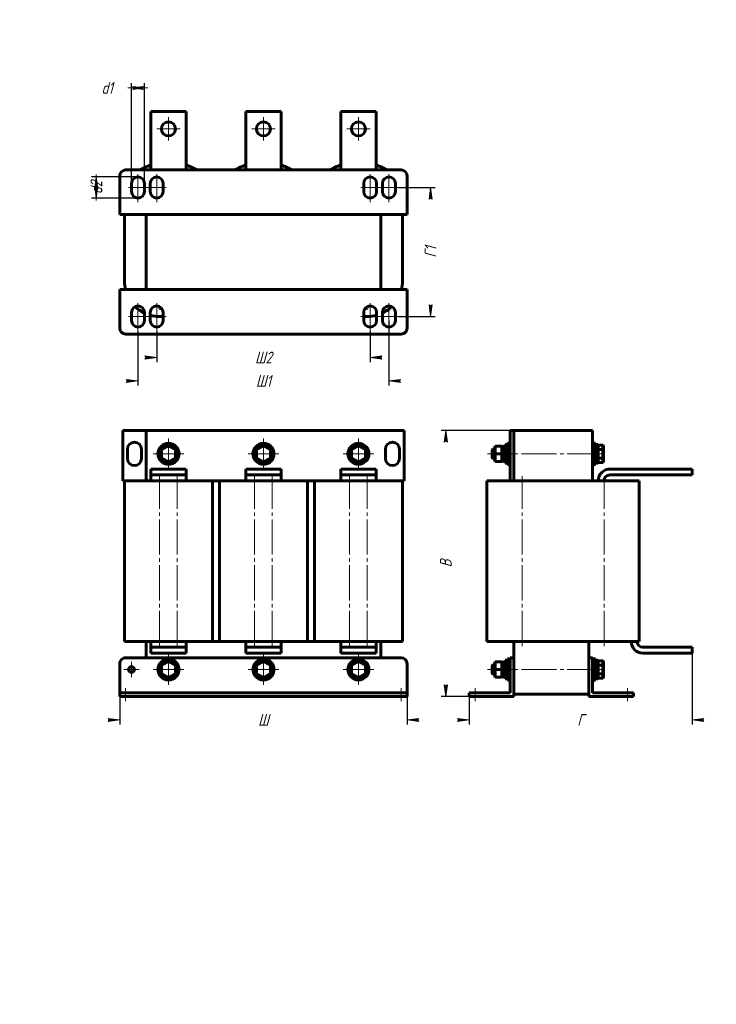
# Model space of a CAD drawing. Header units: millimetres. Extents: x 0 to 297, y 0 to 420.
import ezdxf

# ---------------------------------------------------------------- set-up
doc = ezdxf.new("R2010")
doc.units = ezdxf.units.MM
for name, pattern in [('K5LT_AXLED', [19.5, 15, -1.5, 1.5, -1.5]), ('K5LT_BASIC', [0]), ('K5LT_THIN', [0])]:
    doc.linetypes.add(name, pattern=pattern)
doc.layers.add('Системный слой', color=7, linetype='Continuous')
doc.styles.add('KDIMTEXTSTYLE', font='GOST_AU.SHX', dxfattribs={"width": 0.96, "oblique": 15, "height": 5})
doc.dimstyles.new('KDIMSTYLE (0.50)', dxfattribs={"dimtxt": 5, "dimasz": 1, "dimexe": 2, "dimexo": 0, "dimgap": 1, "dimtad": 1, "dimlfac": 2, "dimtxsty": 'KDIMTEXTSTYLE', "dimsah": 1, "dimcen": 0, "dimdle": 1, "dimadec": 0, "dimazin": 0, "dimtfac": 0.667, "dimtmove": 0, "dimatfit": 3, "dimfxl": 1, "dimtvp": 1, "dimtolj": 1, "dimtzin": 0, "dimarcsym": 0})

# ---------------------------------------------------------------- blocks, each defined once
blk = doc.blocks.new('U0')
at = {"layer": 'Системный слой', "color": 150, "linetype": 'K5LT_BASIC', "lineweight": 60, "true_color": 0x0080ff}
for p, q in [((82.16855319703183, 223.3042448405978), (85.16855319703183, 223.3042448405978)), ((122.6685531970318, 223.3042448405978), (125.6685531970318, 223.3042448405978)), ((163.1685531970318, 223.3042448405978), (163.9185531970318, 223.3042448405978))]:
    blk.add_line(p, q, dxfattribs=at)
blk = doc.blocks.new('U1')
at = {"layer": 'Системный слой', "color": 150, "linetype": 'K5LT_BASIC', "lineweight": 60, "true_color": 0x0080ff}
for p, q in [((82.16855319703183, 154.8042448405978), (85.16855319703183, 154.8042448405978)), ((122.6685531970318, 154.8042448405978), (125.6685531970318, 154.8042448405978))]:
    blk.add_line(p, q, dxfattribs=at)
blk = doc.blocks.new('U2')
at = {"layer": 'Системный слой', "color": 30, "linetype": 'K5LT_AXLED', "lineweight": 18, "true_color": 0xff8000}
for q in [(44.41855319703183, 142.8042448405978), (47.66855319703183, 146.0542448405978), (50.91855319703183, 142.8042448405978), (47.66855319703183, 139.5542448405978)]:
    blk.add_line((47.66855319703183, 142.8042448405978), q, dxfattribs=at)
blk = doc.blocks.new('U3')
at = {"layer": 'Системный слой', "color": 30, "linetype": 'K5LT_AXLED', "lineweight": 18, "true_color": 0xff8000}
for q in [(63.41855319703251, 149.3042448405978), (56.91855319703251, 142.8042448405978), (69.91855319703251, 142.8042448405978), (63.41855319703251, 136.3042448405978)]:
    blk.add_line((63.41855319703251, 142.8042448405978), q, dxfattribs=at)
blk = doc.blocks.new('U4')
at = {"layer": 'Системный слой', "color": 30, "linetype": 'K5LT_AXLED', "lineweight": 18, "true_color": 0xff8000}
for q in [(63.41855319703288, 241.3042448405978), (56.91855319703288, 234.8042448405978), (69.91855319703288, 234.8042448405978), (63.41855319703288, 228.3042448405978)]:
    blk.add_line((63.41855319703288, 234.8042448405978), q, dxfattribs=at)
blk = doc.blocks.new('U5')
at = {"layer": 'Системный слой', "color": 30, "linetype": 'K5LT_AXLED', "lineweight": 18, "true_color": 0xff8000}
for q in [(103.9185531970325, 149.3042448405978), (97.41855319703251, 142.8042448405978), (110.4185531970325, 142.8042448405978), (103.9185531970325, 136.3042448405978)]:
    blk.add_line((103.9185531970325, 142.8042448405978), q, dxfattribs=at)
blk = doc.blocks.new('U6')
at = {"layer": 'Системный слой', "color": 30, "linetype": 'K5LT_AXLED', "lineweight": 18, "true_color": 0xff8000}
for q in [(103.9185531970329, 241.3042448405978), (97.41855319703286, 234.8042448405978), (110.4185531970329, 234.8042448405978), (103.9185531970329, 228.3042448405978)]:
    blk.add_line((103.9185531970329, 234.8042448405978), q, dxfattribs=at)
blk = doc.blocks.new('U7')
at = {"layer": 'Системный слой', "color": 30, "linetype": 'K5LT_AXLED', "lineweight": 18, "true_color": 0xff8000}
for q in [(144.4185531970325, 149.3042448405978), (137.9185531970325, 142.8042448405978), (150.9185531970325, 142.8042448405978), (144.4185531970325, 136.3042448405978)]:
    blk.add_line((144.4185531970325, 142.8042448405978), q, dxfattribs=at)
blk = doc.blocks.new('U8')
at = {"layer": 'Системный слой', "color": 30, "linetype": 'K5LT_AXLED', "lineweight": 18, "true_color": 0xff8000}
for q in [(144.4185531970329, 241.3042448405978), (137.9185531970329, 234.8042448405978), (150.9185531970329, 234.8042448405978), (144.4185531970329, 228.3042448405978)]:
    blk.add_line((144.4185531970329, 234.8042448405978), q, dxfattribs=at)
blk = doc.blocks.new('KDIMARROW_01')
at = {"layer": 'Системный слой'}
blk.add_hatch(color=0, dxfattribs=at).paths.add_polyline_path([(0, 0), (-5, 0.658262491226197), (-4.5, 5.51091059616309e-16), (-5, -0.6582624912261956)])
at = {"layer": 'Системный слой', "color": 0, "linetype": 'K5LT_THIN', "lineweight": 18}
for p, q in [((-4.5, 5.51091059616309e-16), (-5, 0.658262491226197)), ((-5, 0.658262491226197), (0, 0)), ((0, 0), (-5, -0.6582624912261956)), ((-5, -0.6582624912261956), (-4.5, 5.51091059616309e-16)), ((0, 0), (-1, 0))]:
    blk.add_line(p, q, dxfattribs=at)
blk = doc.blocks.new('U9')
at = {"layer": 'Системный слой', "color": 150, "linetype": 'K5LT_BASIC', "lineweight": 60, "true_color": 0x0080ff}
for p, q in [((199.1783016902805, 223.3042448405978), (209.1783016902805, 223.3042448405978)), ((210.6783016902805, 223.3042448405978), (214.1783016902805, 223.3042448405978))]:
    blk.add_line(p, q, dxfattribs=at)
blk = doc.blocks.new('U10')
at = {"layer": 'Системный слой', "color": 150, "linetype": 'K5LT_BASIC', "lineweight": 60, "true_color": 0x0080ff}
for p, q in [((205.8611258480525, 237.773914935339), (205.778301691, 237.4763514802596)), ((206.3648164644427, 238.0517247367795), (205.8611258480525, 237.773914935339)), ((206.8569857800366, 237.7539551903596), (206.3648164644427, 238.0517247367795)), ((206.9283016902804, 237.4763226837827), (206.8569857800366, 237.7539551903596))]:
    blk.add_line(p, q, dxfattribs=at)
blk = doc.blocks.new('U11')
at = {"layer": 'Системный слой', "color": 150, "linetype": 'K5LT_BASIC', "lineweight": 60, "true_color": 0x0080ff}
for p, q in [((205.8611258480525, 237.773914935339), (205.778301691, 237.4763514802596)), ((206.3648164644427, 238.0517247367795), (205.8611258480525, 237.773914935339)), ((206.8569857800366, 237.7539551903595), (206.3648164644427, 238.0517247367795)), ((206.9283016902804, 237.4763226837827), (206.8569857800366, 237.7539551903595))]:
    blk.add_line(p, q, dxfattribs=at)
blk = doc.blocks.new('U12')
at = {"layer": 'Системный слой', "color": 150, "linetype": 'K5LT_BASIC', "lineweight": 60, "true_color": 0x0080ff}
for p, q in [((205.8611258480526, 145.773914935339), (205.778301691, 145.4763514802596)), ((206.3648164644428, 146.0517247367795), (205.8611258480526, 145.773914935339)), ((206.8569857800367, 145.7539551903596), (206.3648164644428, 146.0517247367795)), ((206.9283016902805, 145.4763226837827), (206.8569857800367, 145.7539551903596))]:
    blk.add_line(p, q, dxfattribs=at)
blk = doc.blocks.new('U13')
at = {"layer": 'Системный слой', "color": 150, "linetype": 'K5LT_BASIC', "lineweight": 60, "true_color": 0x0080ff}
for p, q in [((205.8611258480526, 145.773914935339), (205.778301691, 145.4763514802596)), ((206.3648164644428, 146.0517247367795), (205.8611258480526, 145.773914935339)), ((206.8569857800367, 145.7539551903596), (206.3648164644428, 146.0517247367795)), ((206.9283016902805, 145.4763226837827), (206.8569857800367, 145.7539551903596))]:
    blk.add_line(p, q, dxfattribs=at)
blk = doc.blocks.new('U14')
at = {"layer": 'Системный слой', "color": 150, "linetype": 'K5LT_BASIC', "lineweight": 60, "true_color": 0x0080ff}
for start, end in [(180, 193.4933988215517), (225.8937022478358, 244.3207113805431), (254.5339900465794, 270)]:
    blk.add_arc((59.66855319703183, 308.3985086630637), 15, start, end, dxfattribs=at)
blk = doc.blocks.new('U15')
at = {"layer": 'Системный слой', "color": 150, "linetype": 'K5LT_BASIC', "lineweight": 60, "true_color": 0x0080ff}
for start, end in [(346.5066011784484, 0), (295.6792886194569, 314.1062977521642), (270, 285.4660099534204)]:
    blk.add_arc((148.1685531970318, 308.3985086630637), 15, start, end, dxfattribs=at)
blk = doc.blocks.new('U16')
at = {"layer": 'Системный слой', "color": 30, "linetype": 'K5LT_AXLED', "lineweight": 18, "true_color": 0xff8000}
for q in [(63.41855319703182, 378.3985086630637), (58.41855319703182, 373.3985086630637), (68.41855319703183, 373.3985086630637), (63.41855319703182, 368.3985086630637)]:
    blk.add_line((63.41855319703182, 373.3985086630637), q, dxfattribs=at)
blk = doc.blocks.new('U17')
at = {"layer": 'Системный слой', "color": 30, "linetype": 'K5LT_AXLED', "lineweight": 18, "true_color": 0xff8000}
for q in [(103.9185531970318, 378.3985086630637), (98.91855319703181, 373.3985086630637), (108.9185531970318, 373.3985086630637), (103.9185531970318, 368.3985086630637)]:
    blk.add_line((103.9185531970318, 373.3985086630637), q, dxfattribs=at)
blk = doc.blocks.new('U18')
at = {"layer": 'Системный слой', "color": 30, "linetype": 'K5LT_AXLED', "lineweight": 18, "true_color": 0xff8000}
for q in [(144.4185531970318, 378.3985086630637), (139.4185531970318, 373.3985086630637), (149.4185531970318, 373.3985086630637), (144.4185531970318, 368.3985086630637)]:
    blk.add_line((144.4185531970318, 373.3985086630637), q, dxfattribs=at)
blk = doc.blocks.new('KDIMARROW_02')
at = {"layer": 'Системный слой'}
blk.add_hatch(color=0, dxfattribs=at).paths.add_polyline_path([(4.5, -5.51091059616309e-16), (5, 0.6582624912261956), (0, 0), (5, -0.658262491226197)])
at = {"layer": 'Системный слой', "color": 0, "linetype": 'K5LT_THIN', "lineweight": 18}
for p, q in [((0, 0), (-1, 0)), ((5, 0.6582624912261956), (0, 0)), ((0, 0), (5, -0.658262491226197)), ((0, 0), (7, -8.572527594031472e-16)), ((4.5, -5.51091059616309e-16), (5, 0.6582624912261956)), ((5, -0.658262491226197), (4.5, -5.51091059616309e-16))]:
    blk.add_line(p, q, dxfattribs=at)

msp = doc.modelspace()

# ---------------------------------------------------------------- linework, layer by layer
at = {"layer": 'Системный слой', "color": 150, "linetype": 'K5LT_BASIC', "lineweight": 60, "true_color": 0x0080ff}
for p, q in [((55.91855319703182, 359.8985086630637), (55.91855319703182, 380.8985086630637)), ((55.91855319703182, 380.8985086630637), (70.91855319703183, 380.8985086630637)), ((70.91855319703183, 380.8985086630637), (70.91855319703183, 359.8985086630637)), ((96.41855319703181, 359.8985086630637), (96.41855319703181, 380.8985086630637)), ((96.41855319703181, 380.8985086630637), (111.4185531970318, 380.8985086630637)), ((111.4185531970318, 380.8985086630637), (111.4185531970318, 359.8985086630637)), ((136.9185531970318, 359.8985086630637), (136.9185531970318, 380.8985086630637)), ((136.9185531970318, 380.8985086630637), (151.9185531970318, 380.8985086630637)), ((151.9185531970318, 380.8985086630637), (151.9185531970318, 359.8985086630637)), ((55.91855319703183, 355.8985086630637), (55.91855319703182, 359.8985086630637)), ((70.91855319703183, 359.8985086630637), (70.91855319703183, 355.8985086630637)), ((96.41855319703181, 355.8985086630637), (96.41855319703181, 359.8985086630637)), ((111.4185531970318, 359.8985086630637), (111.4185531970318, 355.8985086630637)), ((136.9185531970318, 355.8985086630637), (136.9185531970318, 359.8985086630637)), ((151.9185531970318, 359.8985086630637), (151.9185531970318, 355.8985086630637)), ((42.66855319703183, 336.8985086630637), (42.66855319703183, 353.3985086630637)), ((45.16855319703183, 355.8985086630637), (162.6685531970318, 355.8985086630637)), ((165.1685531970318, 353.3985086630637), (165.1685531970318, 336.8985086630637)), ((47.66855319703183, 346.6485086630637), (47.66855319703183, 350.1485086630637)), ((53.16855319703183, 350.1485086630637), (53.16855319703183, 346.6485086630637)), ((55.66855319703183, 346.6485086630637), (55.66855319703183, 350.1485086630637)), ((61.16855319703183, 350.1485086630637), (61.16855319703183, 346.6485086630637)), ((146.6685531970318, 346.6485086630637), (146.6685531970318, 350.1485086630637)), ((152.1685531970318, 350.1485086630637), (152.1685531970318, 346.6485086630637)), ((154.6685531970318, 346.6485086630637), (154.6685531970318, 350.1485086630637)), ((160.1685531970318, 350.1485086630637), (160.1685531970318, 346.6485086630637)), ((165.1685531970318, 336.8985086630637), (42.66855319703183, 336.8985086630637)), ((44.66855319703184, 308.3985086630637), (44.66855319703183, 336.8985086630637)), ((53.91855319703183, 304.8985086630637), (53.91855319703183, 336.8985086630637)), ((153.9185531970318, 336.8985086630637), (153.9185531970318, 304.8985086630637)), ((163.1685531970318, 336.8985086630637), (163.1685531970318, 308.3985086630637)), ((42.66855319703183, 288.3985086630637), (42.66855319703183, 304.8985086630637)), ((42.66855319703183, 304.8985086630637), (165.1685531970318, 304.8985086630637)), ((165.1685531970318, 304.8985086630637), (165.1685531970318, 288.3985086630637)), ((47.66855319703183, 291.6485086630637), (47.66855319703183, 295.1485086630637)), ((53.16855319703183, 295.1485086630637), (53.16855319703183, 291.6485086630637)), ((55.66855319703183, 291.6485086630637), (55.66855319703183, 295.1485086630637)), ((59.66577644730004, 296.9985086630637), (59.66577644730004, 297.5994134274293)), ((59.66577644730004, 296.9985086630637), (60.4532521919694, 296.9985086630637)), ((59.66577644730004, 296.9985086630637), (59.95445158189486, 296.7485086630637)), ((59.95445158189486, 296.7485086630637), (60.65518012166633, 296.7485086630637)), ((61.16855319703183, 295.1485086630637), (61.16855319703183, 291.6485086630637)), ((146.6685531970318, 291.6485086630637), (146.6685531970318, 295.1485086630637)), ((147.1819262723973, 296.7485086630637), (147.8826548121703, 296.7485086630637)), ((147.3838542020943, 296.9985086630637), (148.1713299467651, 296.9985086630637)), ((148.1713299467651, 296.9985086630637), (147.8826548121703, 296.7485086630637)), ((148.1713299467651, 296.9985086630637), (148.1713299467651, 297.5994134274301)), ((152.1685531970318, 295.1485086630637), (152.1685531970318, 291.6485086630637)), ((154.6685531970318, 291.6485086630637), (154.6685531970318, 295.1485086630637)), ((160.1685531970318, 295.1485086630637), (160.1685531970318, 291.6485086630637)), ((61.16855319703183, 293.3985086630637), (59.66855319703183, 293.3985086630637)), ((148.1685531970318, 293.3985086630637), (146.6685531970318, 293.3985086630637)), ((162.6685531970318, 285.8985086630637), (45.16855319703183, 285.8985086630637)), ((43.91855319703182, 223.3042448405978), (43.91855319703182, 244.8042448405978)), ((43.91855319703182, 244.8042448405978), (53.91855319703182, 244.8042448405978)), ((53.91855319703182, 223.3042448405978), (53.91855319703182, 244.8042448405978)), ((53.91855319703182, 244.8042448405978), (163.9185531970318, 244.8042448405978)), ((163.9185531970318, 223.3042448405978), (163.9185531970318, 244.8042448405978)), ((209.1783016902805, 244.8042448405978), (210.6783016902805, 244.8042448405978)), ((209.1783016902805, 223.3042448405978), (209.1783016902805, 244.8042448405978)), ((210.6783016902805, 244.8042448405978), (244.1783016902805, 244.8042448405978)), ((210.6783016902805, 223.3042448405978), (210.6783016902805, 244.8042448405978)), ((244.1783016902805, 223.3042448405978), (244.1783016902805, 244.8042448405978)), ((45.91855319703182, 236.8042448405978), (45.91855319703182, 232.8042448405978)), ((51.91855319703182, 232.8042448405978), (51.91855319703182, 236.8042448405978)), ((63.41855319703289, 238.5570215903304), (60.16855319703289, 236.6806332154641)), ((60.16855319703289, 236.6806332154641), (60.16855319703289, 232.9278564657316)), ((60.16855319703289, 236.6806332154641), (60.41855319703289, 236.5362956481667)), ((63.41855319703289, 238.2683464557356), (60.41855319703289, 236.5362956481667)), ((60.41855319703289, 236.5362956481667), (60.41855319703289, 233.0721940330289)), ((66.66855319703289, 236.6806332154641), (63.41855319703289, 238.5570215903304)), ((63.41855319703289, 238.5570215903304), (63.41855319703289, 238.2683464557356)), ((66.41855319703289, 236.5362956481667), (63.41855319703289, 238.2683464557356)), ((66.66855319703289, 236.6806332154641), (66.41855319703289, 236.5362956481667)), ((66.41855319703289, 233.0721940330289), (66.41855319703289, 236.5362956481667)), ((66.66855319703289, 232.9278564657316), (66.66855319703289, 236.6806332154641)), ((103.9185531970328, 238.5570215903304), (100.6685531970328, 236.6806332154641)), ((100.6685531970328, 236.6806332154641), (100.6685531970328, 232.9278564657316)), ((100.6685531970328, 236.6806332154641), (100.9185531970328, 236.5362956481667)), ((103.9185531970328, 238.2683464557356), (100.9185531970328, 236.5362956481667)), ((100.9185531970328, 236.5362956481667), (100.9185531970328, 233.0721940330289)), ((107.1685531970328, 236.6806332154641), (103.9185531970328, 238.5570215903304)), ((103.9185531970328, 238.5570215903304), (103.9185531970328, 238.2683464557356)), ((106.9185531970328, 236.5362956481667), (103.9185531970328, 238.2683464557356)), ((107.1685531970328, 236.6806332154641), (106.9185531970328, 236.5362956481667)), ((106.9185531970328, 233.0721940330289), (106.9185531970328, 236.5362956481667)), ((107.1685531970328, 232.9278564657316), (107.1685531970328, 236.6806332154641)), ((144.4185531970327, 238.5570215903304), (141.1685531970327, 236.6806332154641)), ((141.1685531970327, 236.6806332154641), (141.1685531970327, 232.9278564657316)), ((141.1685531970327, 236.6806332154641), (141.4185531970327, 236.5362956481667)), ((144.4185531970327, 238.2683464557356), (141.4185531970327, 236.5362956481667)), ((141.4185531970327, 236.5362956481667), (141.4185531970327, 233.0721940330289)), ((147.6685531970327, 236.6806332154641), (144.4185531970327, 238.5570215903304)), ((144.4185531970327, 238.5570215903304), (144.4185531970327, 238.2683464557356)), ((147.4185531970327, 236.5362956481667), (144.4185531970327, 238.2683464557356)), ((147.6685531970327, 236.6806332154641), (147.4185531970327, 236.5362956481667)), ((147.4185531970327, 233.0721940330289), (147.4185531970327, 236.5362956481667)), ((147.6685531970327, 232.9278564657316), (147.6685531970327, 236.6806332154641)), ((155.9185531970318, 236.8042448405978), (155.9185531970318, 232.8042448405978)), ((161.9185531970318, 232.8042448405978), (161.9185531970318, 236.8042448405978)), ((201.6783016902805, 236.8042448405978), (201.4283016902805, 236.5542448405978)), ((201.4283016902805, 236.5542448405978), (201.4283016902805, 233.0542448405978)), ((201.6783016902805, 236.8042448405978), (202.5283016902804, 236.8042448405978)), ((201.6783016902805, 236.8042448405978), (201.6783016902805, 232.8042448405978)), ((202.7783016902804, 238.0542448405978), (202.5283016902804, 237.8042448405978)), ((202.5283016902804, 237.8042448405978), (202.5283016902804, 234.8042448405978)), ((202.7783016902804, 238.0542448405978), (205.5283016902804, 238.0542448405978)), ((202.7783016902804, 238.0542448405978), (202.7783016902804, 234.8042448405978)), ((205.5283016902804, 238.0542448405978), (205.7783016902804, 237.8042448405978)), ((205.5283016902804, 238.0542448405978), (205.5283016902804, 234.8042448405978)), ((205.7783016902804, 237.8042448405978), (205.7783016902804, 234.8042448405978)), ((206.9283016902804, 238.8042448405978), (207.9283016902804, 238.8042448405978)), ((206.9283016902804, 238.8042448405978), (206.9283016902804, 230.8042448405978)), ((207.9283016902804, 239.3042448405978), (209.1783016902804, 239.3042448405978)), ((207.9283016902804, 239.3042448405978), (207.9283016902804, 230.3042448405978)), ((244.1783016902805, 239.3042448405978), (245.4283016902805, 239.3042448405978)), ((245.4283016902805, 239.3042448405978), (245.4283016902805, 230.3042448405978)), ((245.4283016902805, 238.8042448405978), (246.4283016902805, 238.8042448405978)), ((246.4283016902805, 238.8042448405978), (246.4283016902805, 230.8042448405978)), ((246.6783016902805, 238.5570215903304), (246.4283016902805, 238.2683464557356)), ((246.6783016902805, 236.6806332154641), (246.4283016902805, 236.5362956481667)), ((246.6783016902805, 238.5570215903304), (248.6783016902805, 238.5570215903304)), ((246.6783016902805, 238.5570215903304), (246.6783016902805, 236.6806332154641)), ((246.6783016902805, 236.6806332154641), (248.6783016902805, 236.6806332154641)), ((246.6783016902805, 236.6806332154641), (246.6783016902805, 232.9278564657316)), ((248.6783016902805, 238.5570215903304), (248.6783016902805, 236.6806332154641)), ((248.6783016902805, 238.5570215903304), (248.9283016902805, 238.2683464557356)), ((248.6783016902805, 236.6806332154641), (248.6783016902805, 232.9278564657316)), ((248.6783016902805, 236.6806332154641), (248.9283016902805, 236.5362956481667)), ((248.9283016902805, 238.2683464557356), (248.9283016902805, 236.5362956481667)), ((248.9283016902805, 236.5362956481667), (248.9283016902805, 233.0721940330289)), ((60.16855319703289, 232.9278564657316), (60.41855319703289, 233.0721940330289)), ((60.16855319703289, 232.9278564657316), (63.41855319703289, 231.0514680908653)), ((60.41855319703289, 233.0721940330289), (63.41855319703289, 231.3401432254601)), ((63.41855319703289, 231.3401432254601), (66.41855319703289, 233.0721940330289)), ((63.41855319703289, 231.0514680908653), (66.66855319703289, 232.9278564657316)), ((63.41855319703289, 231.0514680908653), (63.41855319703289, 231.3401432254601)), ((66.66855319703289, 232.9278564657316), (66.41855319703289, 233.0721940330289)), ((100.6685531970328, 232.9278564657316), (100.9185531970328, 233.0721940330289)), ((100.6685531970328, 232.9278564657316), (103.9185531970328, 231.0514680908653)), ((100.9185531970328, 233.0721940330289), (103.9185531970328, 231.3401432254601)), ((103.9185531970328, 231.3401432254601), (106.9185531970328, 233.0721940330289)), ((103.9185531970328, 231.0514680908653), (107.1685531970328, 232.9278564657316)), ((103.9185531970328, 231.0514680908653), (103.9185531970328, 231.3401432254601)), ((107.1685531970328, 232.9278564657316), (106.9185531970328, 233.0721940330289)), ((141.1685531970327, 232.9278564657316), (141.4185531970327, 233.0721940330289)), ((141.1685531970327, 232.9278564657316), (144.4185531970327, 231.0514680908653)), ((141.4185531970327, 233.0721940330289), (144.4185531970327, 231.3401432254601)), ((144.4185531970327, 231.3401432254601), (147.4185531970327, 233.0721940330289)), ((144.4185531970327, 231.0514680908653), (147.6685531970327, 232.9278564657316)), ((144.4185531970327, 231.0514680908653), (144.4185531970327, 231.3401432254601)), ((147.6685531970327, 232.9278564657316), (147.4185531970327, 233.0721940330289)), ((201.6783016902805, 232.8042448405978), (201.4283016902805, 233.0542448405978)), ((201.6783016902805, 232.8042448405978), (202.5283016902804, 232.8042448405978)), ((202.5283016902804, 234.8042448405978), (202.5283016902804, 231.8042448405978)), ((202.7783016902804, 234.8042448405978), (202.5283016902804, 234.8042448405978)), ((202.7783016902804, 231.5542448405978), (202.5283016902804, 231.8042448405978)), ((202.7783016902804, 234.8042448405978), (205.5283016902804, 234.8042448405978)), ((202.7783016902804, 234.8042448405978), (202.7783016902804, 231.5542448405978)), ((202.7783016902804, 231.5542448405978), (205.5283016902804, 231.5542448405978)), ((205.5283016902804, 234.8042448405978), (205.7783016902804, 234.8042448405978)), ((205.5283016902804, 234.8042448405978), (205.5283016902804, 231.5542448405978)), ((205.5283016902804, 231.5542448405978), (205.7783016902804, 231.8042448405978)), ((205.7783016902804, 234.8042448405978), (205.7783016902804, 231.8042448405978)), ((246.6783016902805, 232.9278564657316), (246.4283016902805, 233.0721940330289)), ((246.6783016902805, 231.0514680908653), (246.4283016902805, 231.3401432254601)), ((246.6783016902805, 232.9278564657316), (248.6783016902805, 232.9278564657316)), ((246.6783016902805, 232.9278564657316), (246.6783016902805, 231.0514680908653)), ((246.6783016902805, 231.0514680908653), (248.6783016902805, 231.0514680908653)), ((248.6783016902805, 232.9278564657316), (248.9283016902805, 233.0721940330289)), ((248.6783016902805, 232.9278564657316), (248.6783016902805, 231.0514680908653)), ((248.6783016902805, 231.0514680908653), (248.9283016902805, 231.3401432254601)), ((248.9283016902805, 233.0721940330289), (248.9283016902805, 231.3401432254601)), ((55.91855319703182, 228.3042448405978), (70.91855319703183, 228.3042448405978)), ((55.91855319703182, 225.8042448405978), (55.91855319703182, 228.3042448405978)), ((70.91855319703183, 225.8042448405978), (70.91855319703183, 228.3042448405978)), ((96.41855319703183, 228.3042448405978), (111.4185531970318, 228.3042448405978)), ((96.41855319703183, 225.8042448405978), (96.41855319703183, 228.3042448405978)), ((111.4185531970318, 225.8042448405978), (111.4185531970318, 228.3042448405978)), ((136.9185531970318, 228.3042448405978), (151.9185531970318, 228.3042448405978)), ((136.9185531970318, 225.8042448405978), (136.9185531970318, 228.3042448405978)), ((151.9185531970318, 225.8042448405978), (151.9185531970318, 228.3042448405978)), ((206.9283016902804, 230.8042448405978), (207.9283016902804, 230.8042448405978)), ((207.9283016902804, 230.3042448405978), (209.1783016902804, 230.3042448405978)), ((244.1783016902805, 230.3042448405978), (245.4283016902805, 230.3042448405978)), ((245.4283016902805, 230.8042448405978), (246.4283016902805, 230.8042448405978)), ((251.6783016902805, 228.3042448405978), (286.6783016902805, 228.3042448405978)), ((286.6783016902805, 225.8042448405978), (286.6783016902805, 228.3042448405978)), ((43.91855319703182, 223.3042448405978), (44.66855319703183, 223.3042448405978)), ((44.66855319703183, 223.3042448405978), (59.66855319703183, 223.3042448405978)), ((44.66855319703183, 154.8042448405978), (44.66855319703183, 223.3042448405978)), ((55.91855319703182, 225.8042448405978), (70.91855319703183, 225.8042448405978)), ((55.91855319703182, 223.3042448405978), (55.91855319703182, 225.8042448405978)), ((59.66855319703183, 223.3042448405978), (67.16855319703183, 223.3042448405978)), ((67.16855319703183, 223.3042448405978), (82.16855319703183, 223.3042448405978)), ((70.91855319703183, 225.8042448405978), (70.91855319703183, 223.3042448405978)), ((82.16855319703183, 154.8042448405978), (82.16855319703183, 223.3042448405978)), ((85.16855319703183, 223.3042448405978), (100.1685531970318, 223.3042448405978)), ((85.16855319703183, 154.8042448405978), (85.16855319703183, 223.3042448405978)), ((96.41855319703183, 225.8042448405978), (111.4185531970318, 225.8042448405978)), ((96.41855319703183, 223.3042448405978), (96.41855319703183, 225.8042448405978)), ((100.1685531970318, 223.3042448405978), (107.6685531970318, 223.3042448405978)), ((107.6685531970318, 223.3042448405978), (122.6685531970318, 223.3042448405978)), ((111.4185531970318, 225.8042448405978), (111.4185531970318, 223.3042448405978)), ((122.6685531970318, 154.8042448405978), (122.6685531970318, 223.3042448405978)), ((125.6685531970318, 223.3042448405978), (140.6685531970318, 223.3042448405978)), ((125.6685531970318, 154.8042448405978), (125.6685531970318, 223.3042448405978)), ((136.9185531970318, 225.8042448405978), (151.9185531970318, 225.8042448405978)), ((136.9185531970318, 223.3042448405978), (136.9185531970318, 225.8042448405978)), ((140.6685531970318, 223.3042448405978), (148.1685531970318, 223.3042448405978)), ((148.1685531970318, 223.3042448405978), (163.1685531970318, 223.3042448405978)), ((151.9185531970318, 225.8042448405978), (151.9185531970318, 223.3042448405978)), ((163.1685531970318, 154.8042448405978), (163.1685531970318, 223.3042448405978)), ((199.1783016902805, 154.8042448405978), (199.1783016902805, 223.3042448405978)), ((209.1783016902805, 223.3042448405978), (210.6783016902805, 223.3042448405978)), ((214.1783016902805, 223.3042448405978), (249.1783016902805, 223.3042448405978)), ((249.1783016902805, 223.3042448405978), (264.1783016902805, 223.3042448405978)), ((251.6783016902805, 225.8042448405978), (286.6783016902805, 225.8042448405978)), ((264.1783016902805, 154.8042448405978), (264.1783016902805, 223.3042448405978)), ((44.66855319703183, 154.8042448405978), (59.66855319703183, 154.8042448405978)), ((53.91855319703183, 147.8042448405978), (53.91855319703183, 154.8042448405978)), ((55.91855319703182, 152.3042448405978), (55.91855319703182, 154.8042448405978)), ((55.91855319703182, 152.3042448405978), (70.91855319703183, 152.3042448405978)), ((55.91855319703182, 149.8042448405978), (55.91855319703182, 152.3042448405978)), ((59.66855319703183, 154.8042448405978), (67.16855319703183, 154.8042448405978)), ((67.16855319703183, 154.8042448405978), (82.16855319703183, 154.8042448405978)), ((70.91855319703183, 154.8042448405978), (70.91855319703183, 152.3042448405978)), ((70.91855319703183, 149.8042448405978), (70.91855319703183, 152.3042448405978)), ((85.16855319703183, 154.8042448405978), (100.1685531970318, 154.8042448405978)), ((96.41855319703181, 152.3042448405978), (96.41855319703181, 154.8042448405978)), ((96.41855319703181, 152.3042448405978), (111.4185531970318, 152.3042448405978)), ((96.41855319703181, 149.8042448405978), (96.41855319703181, 152.3042448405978)), ((100.1685531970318, 154.8042448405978), (107.6685531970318, 154.8042448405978)), ((107.6685531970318, 154.8042448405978), (122.6685531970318, 154.8042448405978)), ((111.4185531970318, 154.8042448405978), (111.4185531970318, 152.3042448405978)), ((111.4185531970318, 149.8042448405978), (111.4185531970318, 152.3042448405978)), ((125.6685531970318, 154.8042448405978), (140.6685531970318, 154.8042448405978)), ((136.9185531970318, 152.3042448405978), (136.9185531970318, 154.8042448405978)), ((136.9185531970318, 152.3042448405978), (151.9185531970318, 152.3042448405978)), ((136.9185531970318, 149.8042448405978), (136.9185531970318, 152.3042448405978)), ((140.6685531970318, 154.8042448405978), (148.1685531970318, 154.8042448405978)), ((148.1685531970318, 154.8042448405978), (163.1685531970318, 154.8042448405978)), ((151.9185531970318, 154.8042448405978), (151.9185531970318, 152.3042448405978)), ((151.9185531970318, 149.8042448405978), (151.9185531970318, 152.3042448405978)), ((153.9185531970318, 147.8042448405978), (153.9185531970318, 154.8042448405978)), ((199.1783016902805, 154.8042448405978), (214.1783016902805, 154.8042448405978)), ((210.6783016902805, 147.8042448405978), (210.6783016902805, 154.8042448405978)), ((214.1783016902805, 154.8042448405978), (249.1783016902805, 154.8042448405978)), ((242.6783016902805, 147.8042448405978), (242.6783016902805, 154.8042448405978)), ((249.1783016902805, 154.8042448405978), (264.1783016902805, 154.8042448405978)), ((265.6783016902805, 152.3042448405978), (286.6783016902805, 152.3042448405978)), ((286.6783016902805, 149.8042448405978), (286.6783016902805, 152.3042448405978)), ((45.16855319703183, 147.8042448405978), (162.6685531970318, 147.8042448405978)), ((55.91855319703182, 149.8042448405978), (70.91855319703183, 149.8042448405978)), ((96.41855319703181, 149.8042448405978), (111.4185531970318, 149.8042448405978)), ((136.9185531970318, 149.8042448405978), (151.9185531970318, 149.8042448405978)), ((207.9283016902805, 147.3042448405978), (209.1783016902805, 147.3042448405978)), ((207.9283016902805, 147.3042448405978), (207.9283016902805, 138.3042448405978)), ((209.1783016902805, 145.3042448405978), (209.1783016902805, 147.8042448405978)), ((209.1783016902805, 147.8042448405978), (210.6783016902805, 147.8042448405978)), ((210.6783016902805, 147.8042448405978), (210.6783016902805, 145.3042448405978)), ((242.6783016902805, 147.8042448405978), (244.1783016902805, 147.8042448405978)), ((242.6783016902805, 145.3042448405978), (242.6783016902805, 147.8042448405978)), ((244.1783016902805, 147.8042448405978), (244.1783016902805, 145.3042448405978)), ((244.1783016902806, 147.3042448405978), (245.4283016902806, 147.3042448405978)), ((245.4283016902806, 147.3042448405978), (245.4283016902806, 138.3042448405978)), ((265.6783016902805, 149.8042448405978), (286.6783016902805, 149.8042448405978)), ((42.66855319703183, 132.8042448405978), (42.66855319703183, 145.3042448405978)), ((63.41855319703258, 146.5570215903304), (60.16855319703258, 144.6806332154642)), ((60.16855319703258, 144.6806332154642), (60.16855319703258, 140.9278564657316)), ((60.16855319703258, 144.6806332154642), (60.41855319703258, 144.5362956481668)), ((63.41855319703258, 146.2683464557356), (60.41855319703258, 144.5362956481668)), ((60.41855319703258, 144.5362956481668), (60.41855319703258, 141.072194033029)), ((66.66855319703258, 144.6806332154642), (63.41855319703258, 146.5570215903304)), ((63.41855319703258, 146.5570215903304), (63.41855319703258, 146.2683464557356)), ((66.41855319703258, 144.5362956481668), (63.41855319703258, 146.2683464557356)), ((66.66855319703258, 144.6806332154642), (66.41855319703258, 144.5362956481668)), ((66.41855319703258, 141.072194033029), (66.41855319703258, 144.5362956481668)), ((66.66855319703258, 140.9278564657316), (66.66855319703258, 144.6806332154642)), ((103.9185531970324, 146.5570215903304), (100.6685531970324, 144.6806332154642)), ((100.6685531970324, 144.6806332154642), (100.6685531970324, 140.9278564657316)), ((100.6685531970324, 144.6806332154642), (100.9185531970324, 144.5362956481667)), ((103.9185531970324, 146.2683464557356), (100.9185531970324, 144.5362956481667)), ((100.9185531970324, 144.5362956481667), (100.9185531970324, 141.072194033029)), ((107.1685531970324, 144.6806332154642), (103.9185531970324, 146.5570215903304)), ((103.9185531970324, 146.5570215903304), (103.9185531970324, 146.2683464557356)), ((106.9185531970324, 144.5362956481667), (103.9185531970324, 146.2683464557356)), ((107.1685531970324, 144.6806332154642), (106.9185531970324, 144.5362956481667)), ((106.9185531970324, 141.072194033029), (106.9185531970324, 144.5362956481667)), ((107.1685531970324, 140.9278564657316), (107.1685531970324, 144.6806332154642)), ((144.418553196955, 146.5570215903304), (141.168553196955, 144.6806332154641)), ((141.168553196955, 144.6806332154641), (141.168553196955, 140.9278564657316)), ((141.168553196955, 144.6806332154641), (141.418553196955, 144.5362956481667)), ((144.418553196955, 146.2683464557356), (141.418553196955, 144.5362956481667)), ((141.418553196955, 144.5362956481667), (141.418553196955, 141.072194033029)), ((147.668553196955, 144.6806332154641), (144.418553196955, 146.5570215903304)), ((144.418553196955, 146.5570215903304), (144.418553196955, 146.2683464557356)), ((147.418553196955, 144.5362956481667), (144.418553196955, 146.2683464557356)), ((147.668553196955, 144.6806332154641), (147.418553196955, 144.5362956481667)), ((147.418553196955, 141.0721940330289), (147.418553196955, 144.5362956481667)), ((147.668553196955, 140.9278564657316), (147.668553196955, 144.6806332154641)), ((165.1685531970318, 132.8042448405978), (165.1685531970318, 145.3042448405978)), ((201.6783016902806, 144.8042448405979), (201.4283016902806, 144.5542448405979)), ((201.4283016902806, 144.5542448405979), (201.4283016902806, 141.0542448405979)), ((201.6783016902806, 144.8042448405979), (202.5283016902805, 144.8042448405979)), ((201.6783016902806, 144.8042448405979), (201.6783016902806, 140.8042448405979)), ((202.7783016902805, 146.0542448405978), (202.5283016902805, 145.8042448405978)), ((202.5283016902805, 145.8042448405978), (202.5283016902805, 142.8042448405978)), ((202.5283016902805, 142.8042448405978), (202.5283016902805, 139.8042448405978)), ((202.7783016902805, 142.8042448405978), (202.5283016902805, 142.8042448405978)), ((202.7783016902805, 146.0542448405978), (205.5283016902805, 146.0542448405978)), ((202.7783016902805, 146.0542448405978), (202.7783016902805, 142.8042448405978)), ((202.7783016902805, 142.8042448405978), (205.5283016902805, 142.8042448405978)), ((202.7783016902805, 142.8042448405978), (202.7783016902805, 139.5542448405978)), ((205.5283016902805, 146.0542448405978), (205.7783016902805, 145.8042448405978)), ((205.5283016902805, 146.0542448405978), (205.5283016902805, 142.8042448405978)), ((205.5283016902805, 142.8042448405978), (205.7783016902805, 142.8042448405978)), ((205.5283016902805, 142.8042448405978), (205.5283016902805, 139.5542448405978)), ((205.7783016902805, 145.8042448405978), (205.7783016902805, 142.8042448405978)), ((205.7783016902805, 142.8042448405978), (205.7783016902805, 139.8042448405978)), ((206.9283016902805, 146.8042448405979), (207.9283016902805, 146.8042448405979)), ((206.9283016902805, 146.8042448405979), (206.9283016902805, 138.8042448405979)), ((209.1783016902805, 132.8042448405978), (209.1783016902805, 145.3042448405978)), ((210.6783016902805, 131.3042448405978), (210.6783016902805, 145.3042448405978)), ((242.6783016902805, 131.3042448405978), (242.6783016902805, 145.3042448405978)), ((244.1783016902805, 132.8042448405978), (244.1783016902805, 145.3042448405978)), ((245.4283016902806, 146.8042448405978), (246.4283016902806, 146.8042448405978)), ((246.4283016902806, 146.8042448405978), (246.4283016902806, 138.8042448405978)), ((246.6783016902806, 146.5570215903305), (246.4283016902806, 146.2683464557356)), ((246.6783016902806, 144.6806332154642), (246.4283016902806, 144.5362956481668)), ((246.6783016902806, 146.5570215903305), (248.6783016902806, 146.5570215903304)), ((246.6783016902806, 146.5570215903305), (246.6783016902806, 144.6806332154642)), ((246.6783016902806, 144.6806332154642), (248.6783016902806, 144.6806332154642)), ((246.6783016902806, 144.6806332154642), (246.6783016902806, 140.9278564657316)), ((248.6783016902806, 146.5570215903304), (248.6783016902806, 144.6806332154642)), ((248.6783016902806, 146.5570215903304), (248.9283016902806, 146.2683464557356)), ((248.6783016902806, 144.6806332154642), (248.6783016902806, 140.9278564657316)), ((248.6783016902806, 144.6806332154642), (248.9283016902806, 144.5362956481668)), ((248.9283016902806, 146.2683464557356), (248.9283016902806, 144.5362956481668)), ((248.9283016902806, 144.5362956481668), (248.9283016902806, 141.072194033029)), ((60.16855319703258, 140.9278564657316), (60.41855319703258, 141.072194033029)), ((60.16855319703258, 140.9278564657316), (63.41855319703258, 139.0514680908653)), ((60.41855319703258, 141.072194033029), (63.41855319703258, 139.3401432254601)), ((63.41855319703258, 139.3401432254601), (66.41855319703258, 141.072194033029)), ((63.41855319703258, 139.0514680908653), (66.66855319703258, 140.9278564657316)), ((63.41855319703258, 139.0514680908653), (63.41855319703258, 139.3401432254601)), ((66.66855319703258, 140.9278564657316), (66.41855319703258, 141.072194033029)), ((100.6685531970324, 140.9278564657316), (100.9185531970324, 141.072194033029)), ((100.6685531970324, 140.9278564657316), (103.9185531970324, 139.0514680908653)), ((100.9185531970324, 141.072194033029), (103.9185531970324, 139.3401432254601)), ((103.9185531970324, 139.3401432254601), (106.9185531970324, 141.072194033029)), ((103.9185531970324, 139.0514680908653), (107.1685531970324, 140.9278564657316)), ((103.9185531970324, 139.0514680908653), (103.9185531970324, 139.3401432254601)), ((107.1685531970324, 140.9278564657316), (106.9185531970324, 141.072194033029)), ((141.168553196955, 140.9278564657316), (141.418553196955, 141.072194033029)), ((141.168553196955, 140.9278564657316), (144.418553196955, 139.0514680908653)), ((141.418553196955, 141.072194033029), (144.418553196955, 139.3401432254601)), ((144.418553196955, 139.3401432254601), (147.418553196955, 141.0721940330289)), ((144.418553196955, 139.0514680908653), (147.668553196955, 140.9278564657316)), ((144.418553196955, 139.0514680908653), (144.418553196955, 139.3401432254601)), ((147.668553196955, 140.9278564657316), (147.418553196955, 141.0721940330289)), ((201.6783016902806, 140.8042448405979), (201.4283016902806, 141.0542448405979)), ((201.6783016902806, 140.8042448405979), (202.5283016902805, 140.8042448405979)), ((202.7783016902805, 139.5542448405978), (202.5283016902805, 139.8042448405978)), ((202.7783016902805, 139.5542448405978), (205.5283016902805, 139.5542448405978)), ((205.5283016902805, 139.5542448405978), (205.7783016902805, 139.8042448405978)), ((206.9283016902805, 138.8042448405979), (207.9283016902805, 138.8042448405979)), ((245.4283016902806, 138.8042448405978), (246.4283016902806, 138.8042448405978)), ((246.6783016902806, 140.9278564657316), (246.4283016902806, 141.072194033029)), ((246.6783016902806, 139.0514680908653), (246.4283016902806, 139.3401432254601)), ((246.6783016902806, 140.9278564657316), (248.6783016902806, 140.9278564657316)), ((246.6783016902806, 140.9278564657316), (246.6783016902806, 139.0514680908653)), ((246.6783016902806, 139.0514680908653), (248.6783016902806, 139.0514680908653)), ((248.6783016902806, 140.9278564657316), (248.9283016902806, 141.072194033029)), ((248.6783016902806, 140.9278564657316), (248.6783016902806, 139.0514680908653)), ((248.6783016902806, 139.0514680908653), (248.9283016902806, 139.3401432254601)), ((248.9283016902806, 141.072194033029), (248.9283016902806, 139.3401432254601)), ((207.9283016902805, 138.3042448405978), (209.1783016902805, 138.3042448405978)), ((244.1783016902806, 138.3042448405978), (245.4283016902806, 138.3042448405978)), ((42.66855319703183, 131.3042448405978), (42.66855319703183, 132.8042448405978)), ((42.66855319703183, 132.8042448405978), (45.16855319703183, 132.8042448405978)), ((42.66855319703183, 131.3042448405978), (45.16855319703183, 131.3042448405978)), ((45.16855319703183, 132.8042448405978), (162.6685531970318, 132.8042448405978)), ((45.16855319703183, 131.3042448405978), (162.6685531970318, 131.3042448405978)), ((162.6685531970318, 132.8042448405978), (165.1685531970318, 132.8042448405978)), ((162.6685531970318, 131.3042448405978), (165.1685531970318, 131.3042448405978)), ((165.1685531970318, 131.3042448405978), (165.1685531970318, 132.8042448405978)), ((191.6783016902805, 131.3042448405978), (191.6783016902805, 132.8042448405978)), ((191.6783016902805, 132.8042448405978), (194.1783016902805, 132.8042448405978)), ((191.6783016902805, 131.3042448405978), (194.1783016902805, 131.3042448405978)), ((194.1783016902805, 132.8042448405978), (209.1783016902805, 132.8042448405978)), ((194.1783016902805, 131.3042448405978), (210.6783016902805, 131.3042448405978)), ((210.6783016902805, 132.3042448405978), (242.6783016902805, 132.3042448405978)), ((242.6783016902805, 131.3042448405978), (259.1783016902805, 131.3042448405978)), ((244.1783016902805, 132.8042448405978), (259.1783016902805, 132.8042448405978)), ((259.1783016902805, 132.8042448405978), (261.6783016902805, 132.8042448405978)), ((259.1783016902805, 131.3042448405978), (261.6783016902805, 131.3042448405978)), ((261.6783016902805, 131.3042448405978), (261.6783016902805, 132.8042448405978))]:
    msp.add_line(p, q, dxfattribs=at)
at = {"layer": 'Системный слой', "color": 30, "linetype": 'K5LT_AXLED', "lineweight": 18, "true_color": 0xff8000}
for p, q in [((50.41855319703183, 354.132242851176), (50.41855319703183, 342.1211390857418)), ((58.41855319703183, 354.132242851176), (58.41855319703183, 342.1211390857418)), ((149.4185531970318, 354.132242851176), (149.4185531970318, 342.1211390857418)), ((157.4185531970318, 354.132242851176), (157.4185531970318, 342.1211390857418)), ((46.41372858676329, 348.3985086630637), (54.43677055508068, 348.3985086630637)), ((54.41372858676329, 348.3985086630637), (62.43677055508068, 348.3985086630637)), ((145.4137285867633, 348.3985086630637), (153.4367705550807, 348.3985086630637)), ((153.4137285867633, 348.3985086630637), (161.4367705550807, 348.3985086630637)), ((50.41855319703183, 299.132242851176), (50.41855319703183, 287.1211390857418)), ((58.41855319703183, 299.132242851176), (58.41855319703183, 287.1211390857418)), ((149.4185531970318, 299.132242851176), (149.4185531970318, 287.1211390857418)), ((157.4185531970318, 299.132242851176), (157.4185531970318, 287.1211390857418)), ((46.41372858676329, 293.3985086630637), (54.43677055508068, 293.3985086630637)), ((54.41372858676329, 293.3985086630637), (62.43677055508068, 293.3985086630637)), ((145.4137285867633, 293.3985086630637), (153.4367705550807, 293.3985086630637)), ((153.4137285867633, 293.3985086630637), (161.4367705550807, 293.3985086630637)), ((248.4283016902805, 234.8042448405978), (199.4283016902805, 234.8042448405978)), ((204.9283016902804, 234.8042448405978), (207.9283016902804, 234.8042448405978)), ((207.9283016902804, 234.8042448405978), (211.1783016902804, 234.8042448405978)), ((242.1783016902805, 234.8042448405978), (245.4283016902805, 234.8042448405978)), ((245.4283016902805, 234.8042448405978), (248.4283016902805, 234.8042448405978)), ((59.66855319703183, 152.8042448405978), (59.66855319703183, 225.3042448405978)), ((67.16855319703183, 152.8042448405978), (67.16855319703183, 225.3042448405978)), ((100.1685531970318, 152.8042448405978), (100.1685531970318, 225.3042448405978)), ((107.6685531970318, 152.8042448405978), (107.6685531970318, 225.3042448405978)), ((140.6685531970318, 152.8042448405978), (140.6685531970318, 225.3042448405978)), ((148.1685531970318, 152.8042448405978), (148.1685531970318, 225.3042448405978)), ((214.1783016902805, 152.8042448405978), (214.1783016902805, 225.3042448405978)), ((249.1783016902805, 152.8042448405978), (249.1783016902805, 225.3042448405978)), ((248.4283016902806, 142.8042448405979), (199.4283016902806, 142.8042448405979)), ((204.9283016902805, 142.8042448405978), (207.9283016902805, 142.8042448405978)), ((207.9283016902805, 142.8042448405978), (211.1783016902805, 142.8042448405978)), ((242.1783016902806, 142.8042448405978), (245.4283016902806, 142.8042448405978)), ((245.4283016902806, 142.8042448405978), (248.4283016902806, 142.8042448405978)), ((45.16855319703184, 129.3042448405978), (45.16855319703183, 134.8042448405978)), ((162.6685531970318, 129.3042448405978), (162.6685531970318, 134.8042448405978)), ((194.1783016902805, 129.3042448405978), (194.1783016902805, 134.8042448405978)), ((259.1783016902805, 129.3042448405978), (259.1783016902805, 134.8042448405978))]:
    msp.add_line(p, q, dxfattribs=at)
at = {"layer": 'Системный слой', "color": 150, "linetype": 'K5LT_BASIC', "lineweight": 60, "true_color": 0x0080ff}
for centre, radius in [((63.41855319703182, 373.3985086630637), 3), ((103.9185531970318, 373.3985086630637), 3), ((144.4185531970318, 373.3985086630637), 3), ((63.41855319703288, 234.8042448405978), 4.5), ((63.41855319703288, 234.8042448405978), 4), ((103.9185531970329, 234.8042448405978), 4.5), ((103.9185531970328, 234.8042448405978), 4), ((144.4185531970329, 234.8042448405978), 4.5), ((144.4185531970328, 234.8042448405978), 4), ((63.41855319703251, 142.8042448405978), 4.5), ((103.9185531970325, 142.8042448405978), 4.5), ((144.4185531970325, 142.8042448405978), 4.5), ((47.66855319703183, 142.8042448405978), 1.25), ((63.41855319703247, 142.8042448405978), 4), ((103.9185531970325, 142.8042448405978), 4), ((144.4185531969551, 142.8042448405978), 4)]:
    msp.add_circle(centre, radius, dxfattribs=at)
for centre, radius, start, end in [((59.66855319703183, 343.3985086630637), 15, 104.4775121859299, 123.5573097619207), ((67.16855319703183, 343.3985086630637), 15, 56.44269023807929, 75.52248781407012), ((100.1685531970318, 343.3985086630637), 15, 104.4775121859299, 123.5573097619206), ((107.6685531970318, 343.3985086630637), 15, 56.44269023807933, 75.52248781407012), ((140.6685531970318, 343.3985086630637), 15, 104.47751218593, 123.5573097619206), ((148.1685531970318, 343.3985086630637), 15, 56.44269023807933, 75.52248781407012), ((45.16855319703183, 353.3985086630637), 2.5, 90, 180), ((50.41855319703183, 350.1485086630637), 2.75, 0, 180), ((58.41855319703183, 350.1485086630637), 2.75, 0, 180), ((149.4185531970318, 350.1485086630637), 2.75, 0, 180), ((157.4185531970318, 350.1485086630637), 2.75, 0, 180), ((162.6685531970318, 353.3985086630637), 2.5, 0, 90), ((50.41855319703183, 346.6485086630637), 2.75, 180, 0), ((58.41855319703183, 346.6485086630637), 2.75, 180, 0), ((149.4185531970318, 346.6485086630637), 2.75, 180, 0), ((157.4185531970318, 346.6485086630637), 2.75, 180, 0), ((50.41855319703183, 295.1485086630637), 2.75, 0, 180), ((58.41855319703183, 295.1485086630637), 2.75, 0, 180), ((149.4185531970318, 295.1485086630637), 2.75, 0, 180), ((157.4185531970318, 295.1485086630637), 2.75, 0, 180), ((50.41855319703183, 291.6485086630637), 2.75, 180, 0), ((58.41855319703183, 291.6485086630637), 2.75, 180, 0), ((149.4185531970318, 291.6485086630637), 2.75, 180, 0), ((157.4185531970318, 291.6485086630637), 2.75, 180, 0), ((45.16855319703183, 288.3985086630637), 2.5, 180, 270), ((162.6685531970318, 288.3985086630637), 2.5, 270, 0), ((48.91855319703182, 236.8042448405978), 3, 0, 180), ((158.9185531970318, 236.8042448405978), 3, 0, 180), ((48.91855319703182, 232.8042448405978), 3, 180, 0), ((158.9185531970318, 232.8042448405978), 3, 180, 0), ((206.3533016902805, 232.1292448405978), 0.575, 180, 0), ((251.6783016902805, 223.3042448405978), 5, 89.99999999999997, 180), ((251.6783016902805, 223.3042448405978), 2.500000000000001, 89.99999999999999, 180), ((265.6783016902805, 154.8042448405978), 5.000000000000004, 180, 269.9999999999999), ((265.6783016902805, 154.8042448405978), 2.5, 180, 270), ((45.16855319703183, 145.3042448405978), 2.5, 89.99999999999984, 179.9999999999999), ((162.6685531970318, 145.3042448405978), 2.5, 0, 90), ((206.3533016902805, 140.1292448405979), 0.575, 180, 0)]:
    msp.add_arc(centre, radius, start, end, dxfattribs=at)

# ---------------------------------------------------------------- block references
at = {"layer": 'Системный слой'}
for name in ['U16', 'U17', 'U18', 'U14', 'U15', 'U4', 'U6', 'U8', 'U10', 'U11', 'U0', 'U9', 'U1', 'U3', 'U5', 'U7', 'U2', 'U12', 'U13']:
    msp.add_blockref(name, (0, 0), dxfattribs=at)

# ---------------------------------------------------------------- dimensions: what is measured, and where the dimension line sits
at = {"layer": 'Системный слой', "color": 7}
for base, p1, p2, location, text, override in [((47.66855319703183, 390.8985086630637), (53.16855319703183, 348.3985086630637), (47.66855319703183, 350.1485086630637), (37.31115754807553, 390.8985086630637), '\\H5.0;\\W0.965;\\Q15;\\H5.0;\\W0.965;\\Q15;\\Q15;d1', {"dimexo": 0, "dimblk1": 'KDIMARROW_02', "dimblk2": 'KDIMARROW_02', "dimse1": 0, "dimse2": 0, "dimclrt": 7, "dimtolj": 1}), ((50.41855319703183, 265.8985086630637), (157.4185531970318, 291.6485086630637), (50.41855319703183, 287.1211390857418), (103.9185531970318, 265.8985086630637), '\\H5.0;\\W0.965;\\Q15;\\H5.0;\\W0.965;\\Q15;\\Q15;Ш1', {"dimexo": 0, "dimblk1": 'KDIMARROW_01', "dimblk2": 'KDIMARROW_01', "dimse1": 0, "dimse2": 0, "dimclrt": 7, "dimtolj": 1}), ((58.41855319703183, 275.8985086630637), (149.4185531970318, 287.1211390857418), (58.41855319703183, 287.1211390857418), (103.9185531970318, 275.8985086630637), '\\H5.0;\\W0.965;\\Q15;\\H5.0;\\W0.965;\\Q15;\\Q15;Ш2', {"dimexo": 0, "dimblk1": 'KDIMARROW_01', "dimblk2": 'KDIMARROW_01', "dimse1": 0, "dimse2": 0, "dimclrt": 7, "dimtolj": 1}), ((191.6783016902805, 121.3042448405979), (286.6783016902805, 152.3042448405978), (191.6783016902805, 131.3042448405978), (239.1783016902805, 121.3042448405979), '\\H5.0;\\W0.965;\\Q15;\\H5.0;\\W0.965;\\Q15;\\Q15;Г', {"dimexo": 0, "dimblk1": 'KDIMARROW_01', "dimblk2": 'KDIMARROW_01', "dimse1": 0, "dimse2": 0, "dimclrt": 7, "dimtolj": 1}), ((42.66855319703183, 121.3042448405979), (165.1685531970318, 139.0542448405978), (42.66855319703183, 132.8042448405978), (103.9185531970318, 121.3042448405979), '\\H5.0;\\W0.965;\\Q15;\\H5.0;\\W0.965;\\Q15;\\Q15;Ш', {"dimexo": 0, "dimblk1": 'KDIMARROW_01', "dimblk2": 'KDIMARROW_01', "dimse1": 0, "dimse2": 0, "dimclrt": 7, "dimtolj": 1})]:
    msp.add_linear_dim(base=base, p1=p1, p2=p2, location=location, text=text, dimstyle='KDIMSTYLE (0.50)', override=override, dxfattribs=at).render()
for base, p1, p2, location, text, override in [((32.66855319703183, 343.8985086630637), (50.41855319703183, 352.8985086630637), (50.41855319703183, 343.8985086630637), (32.66855319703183, 348.3985086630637), '\\H5.0;\\W0.965;\\Q15;\\H5.0;\\W0.965;\\Q15;\\Q15;d2', {"dimexo": 0, "dimblk1": 'KDIMARROW_02', "dimblk2": 'KDIMARROW_02', "dimse1": 0, "dimse2": 0, "dimclrt": 7, "dimtolj": 1}), ((175.1685531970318, 348.3985086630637), (161.4367705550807, 293.3985086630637), (161.4367705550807, 348.3985086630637), (175.1685531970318, 320.8985086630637), '\\H5.0;\\W0.965;\\Q15;\\H5.0;\\W0.965;\\Q15;\\Q15;Г1', {"dimexo": 0, "dimblk1": 'KDIMARROW_01', "dimblk2": 'KDIMARROW_01', "dimse1": 0, "dimse2": 0, "dimclrt": 7, "dimtolj": 1}), ((181.6783016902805, 244.8042448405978), (194.1783016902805, 131.3042448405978), (210.6783016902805, 244.8042448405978), (181.6783016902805, 188.0542448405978), '\\H5.0;\\W0.965;\\Q15;\\H5.0;\\W0.965;\\Q15;\\Q15;В', {"dimexo": 0, "dimblk1": 'KDIMARROW_01', "dimblk2": 'KDIMARROW_01', "dimse1": 0, "dimse2": 0, "dimclrt": 7, "dimtolj": 1})]:
    msp.add_linear_dim(base=base, p1=p1, p2=p2, angle=90, location=location, text=text, dimstyle='KDIMSTYLE (0.50)', override=override, dxfattribs=at).render()

doc.saveas('drawing.dxf')
